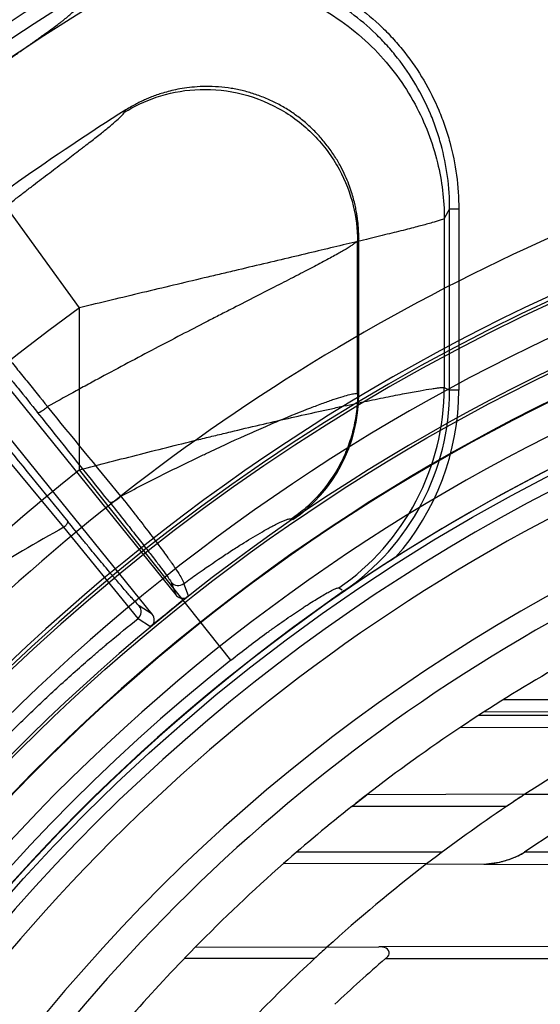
# Model space of a CAD drawing. Header units: millimetres. Extents: x 0 to 297, y 0 to 210.
# Tile 89 of 256: x 145.524 to 145.643, y 93.456 to 93.682. Entities that reach past the tile are written whole.
import ezdxf

# ---------------------------------------------------------------- set-up
doc = ezdxf.new("R2010")
doc.units = ezdxf.units.MM
doc.header["$LTSCALE"] = 16.335
doc.layers.get('0').update_dxf_attribs({"linetype": 'CONTINUOUS'})
for name, color, linetype in [('01_GLOBAL', 7, 'CONTINUOUS'), ('INTFCLR_144815', 7, 'CONTINUOUS'), ('INTFCLR_72935', 7, 'CONTINUOUS')]:
    doc.layers.add(name, color=color, linetype=linetype)

msp = doc.modelspace()

# ---------------------------------------------------------------- linework, layer by layer
at = {"color": 7, "linetype": 'Continuous'}
msp.add_circle((146.8548034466, 92.13446435), 2.66, dxfattribs=at)
at = {"color": 9, "linetype": 'Continuous'}
msp.add_arc((146.8548034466, 92.13446435), 2.6259090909, 92.9674534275, 177.0325465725, dxfattribs=at)
at = {"layer": '01_GLOBAL', "color": 7, "linetype": 'Continuous'}
msp.add_circle((146.8548034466, 92.13446435), 2.695, dxfattribs=at)
at = {"layer": 'INTFCLR_144815', "color": 9, "linetype": 'Continuous'}
for p, q in [((145.5477145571, 93.661053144), (145.5480326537, 93.6615940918)), ((145.5373919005, 93.6161005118), (145.5045972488, 93.66139864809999)), ((145.6225034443, 93.6388320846), (145.6212767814, 93.6366221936)), ((145.6212767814, 93.6366221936), (145.6212767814, 93.59776752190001)), ((145.6225034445, 93.5971215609), (145.6225034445, 93.6388320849)), ((145.6225034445, 93.6388320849), (145.6246005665, 93.6388320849)), ((145.6246005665, 93.6388320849), (145.6246005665, 93.5971215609)), ((145.6016077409, 93.6320166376), (145.6013197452, 93.6314947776)), ((145.6013197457, 93.5963596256), (145.6013197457, 93.6314946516)), ((145.5373919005, 93.5788133), (145.5373919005, 93.6161005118)), ((145.6013197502, 93.5963596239), (145.601607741, 93.5962080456)), ((145.6212767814, 93.59776752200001), (145.6225034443, 93.59712156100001)), ((145.6246005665, 93.5971215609), (145.6225034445, 93.5971215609)), ((145.533809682, 93.5656451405), (145.5169352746, 93.5859346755)), ((145.5721928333, 93.5350376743), (145.5373919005, 93.5788133)), ((145.5508468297, 93.5446257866), (145.5338096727, 93.5656451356)), ((145.5584519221, 93.5529940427), (145.5595454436, 93.55006974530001)), ((145.5624484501, 93.54981987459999), (145.5613795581, 93.5526665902)), ((145.5541054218, 93.5456645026), (145.5511347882, 93.5475571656)), ((145.5508468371, 93.5446257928), (145.553746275, 93.5427729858))]:
    msp.add_line(p, q, dxfattribs=at)
at = {"layer": 'INTFCLR_144815', "color": 6, "linetype": 'Continuous'}
for p, q in [((145.601607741, 93.5962080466), (145.601607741, 93.63201662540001)), ((145.4993555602, 93.6243980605), (145.5595454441, 93.55006974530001)), ((145.5541054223, 93.54566450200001), (145.4939134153, 93.6199954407)), ((145.5861602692, 93.567551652), (145.586439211, 93.5673938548)), ((145.598190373, 93.5509890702), (145.5866851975, 93.54269375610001)), ((145.5970252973, 93.5516772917), (145.5978024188, 93.55121833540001)), ((145.5618949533, 93.5494163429), (145.5624484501, 93.54981987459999)), ((145.5866851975, 93.54269375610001), (145.5952726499, 93.5488966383)), ((145.5542560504, 93.5432304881), (145.5537462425, 93.5427730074))]:
    msp.add_line(p, q, dxfattribs=at)
at = {"layer": 'INTFCLR_144815', "color": 7, "linetype": 'Continuous'}
for p, q in [((145.6100758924, 93.55872132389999), (145.6011222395, 93.5529062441)), ((145.6011222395, 93.5529062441), (145.5952726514, 93.5488965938)), ((145.5952726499, 93.5488966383), (145.5996493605, 93.551921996))]:
    msp.add_line(p, q, dxfattribs=at)
at = {"layer": 'INTFCLR_144815', "color": 6, "linetype": 'Continuous'}
for radius in [0.4466793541, 0.4256665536]:
    msp.add_circle((145.8396077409, 93.1986600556), radius, dxfattribs=at)
for centre, radius, start, end in [((145.8396077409, 93.1986600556), 0.6157754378, 313.9937911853, 154.5150993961), ((145.8396077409, 93.1986600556), 0.5947754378, 312.9543589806, 154.5144414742), ((145.8396077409, 93.1986600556), 0.5903864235, 71.6563998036, 156.0440844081), ((145.8396077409, 93.1986600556), 0.5808960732, 70.9981667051, 162.0018332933), ((145.8396077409, 93.1986600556), 0.5751005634, 108.7136429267, 257.7559644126), ((145.8399207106, 93.1980122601), 0.54782, 122.1960171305, 128.3949436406), ((145.8396077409, 93.1986600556), 0.4627266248, 45.0000000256, 314.9999999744), ((145.8396077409, 93.1986600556), 0.4618985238, 44.999999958, 315.000000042), ((145.8396077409, 93.1986600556), 0.461229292, 44.99999997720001, 315.0000000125), ((145.8396077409, 93.1986600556), 0.4472794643, 47.86578076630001, 312.1342192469), ((145.8396077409, 93.1986600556), 0.4408857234, 45.72777364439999, 314.2722263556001), ((145.8396077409, 93.1986600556), 0.4268887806, 45.6663486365, 314.3336513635), ((145.8396077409, 93.1986600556), 0.427, 100.6326298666, 122.5166912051), ((145.5666618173, 93.59620483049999), 0.0349458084, 304.4677850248, 0.0052731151), ((145.8396077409, 93.1986600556), 0.4169682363, 115.6072723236, 154.3927276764), ((145.8396077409, 93.1986600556), 0.3959554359, 117.0737153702, 152.9262846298), ((145.8396077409, 93.1986600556), 0.4473594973, 128.2829108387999, 129.7170891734), ((145.8396077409, 93.1986600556), 0.427, 126.3221328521, 169.3673701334)]:
    msp.add_arc(centre, radius, start, end, dxfattribs=at)
at = {"layer": 'INTFCLR_144815', "color": 9, "linetype": 'Continuous'}
for centre, radius, start, end in [((145.8396077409, 93.1986600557), 0.6114469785, 71.617857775, 156.0236179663), ((145.8396077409, 93.1986600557), 0.6044472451, 71.6178577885, 156.0236179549), ((145.8396077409, 93.1986600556), 0.5785048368, 70.768222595, 162.2317774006), ((145.8396077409, 93.1986600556), 0.5715914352, 107.7076787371, 136.2923212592), ((145.8396077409, 93.1986600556), 0.5712784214, 125.9035433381, 247.5002459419), ((145.8396077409, 93.1986600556), 0.4540564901, 52.5411294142, 307.4588705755), ((145.8396077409, 93.1986600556), 0.47504355, 108.4596803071, 135.5403197), ((145.8396077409, 93.1986600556), 0.44073522, 45.7280221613, 314.2719778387), ((145.8396077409, 93.1986600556), 0.4337362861, 45.73034182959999, 314.2696581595), ((145.8396076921, 93.1986600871), 0.5153551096, 125.9035433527, 247.5002459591), ((145.5651901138, 93.597853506), 0.0560868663, 304.5834742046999, 359.9121624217), ((145.5665964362, 93.5971130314), 0.0559069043, 304.4104059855, 0.0087414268), ((145.5665926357, 93.5971153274), 0.0580077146, 318.5567637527, 0.0061576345), ((136.6105398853, 86.42452668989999), 11.4407109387, 38.65955642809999, 38.7917728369), ((137.42666229, 86.9455492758), 10.481332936, 39.2190867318, 39.3645649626), ((155.6959422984, 101.865722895), 13.1194632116, 219.1244210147, 219.2387337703), ((145.8396077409, 93.1986600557), 0.4856448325, 128.484146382, 209.9999999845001), ((145.8174875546, 93.0595769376), 0.5801536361, 119.2729300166, 123.5966858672), ((145.5600820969, 93.5543187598), 0.0021006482, 219.0980931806, 308.1428123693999), ((145.5495000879, 93.54623803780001), 0.0021006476, 309.8728645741, 38.9019293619), ((145.8396077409, 93.1986600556), 0.4297215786, 128.4841463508, 246.0405071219)]:
    msp.add_arc(centre, radius, start, end, dxfattribs=at)
at = {"layer": 'INTFCLR_144815', "color": 7, "linetype": 'Continuous'}
for centre, radius, start, end in [((145.9557366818, 93.01603590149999), 0.643419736, 122.4948940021, 123.1305035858), ((145.8592534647, 93.1643694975), 0.4664682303, 123.1641191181, 123.5987706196), ((145.7217070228, 93.3706618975), 0.2185252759, 123.6574700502, 123.955696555)]:
    msp.add_arc(centre, radius, start, end, dxfattribs=at)
at = {"layer": 'INTFCLR_144815', "color": 9, "linetype": 'Continuous'}
for points, knots in [([(145.5572684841, 93.69613042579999), (145.5578005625, 93.69621806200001), (145.5589772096, 93.6963951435), (145.5614632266, 93.6966911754), (145.565989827, 93.6969988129), (145.5711381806, 93.69683366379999), (145.5756203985, 93.6962388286), (145.5781741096, 93.69576793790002), (145.5820033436, 93.69492681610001), (145.5875557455, 93.6932029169), (145.5928189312, 93.69076454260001), (145.5962020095, 93.68883641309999), (145.5984275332, 93.68746604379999), (145.6021669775, 93.6848918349), (145.6060947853, 93.6815612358), (145.6092329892, 93.6783088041), (145.6109382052, 93.6763533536), (145.6134129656, 93.67331375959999), (145.616691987, 93.66850615), (145.6192979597, 93.6633274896), (145.6207505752, 93.6597193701), (145.6216438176, 93.6572657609), (145.6229814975, 93.6529189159), (145.6242524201, 93.64660818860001), (145.6246005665, 93.6414435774), (145.6246005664, 93.6388320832)], [0, 0, 0, 0, 0.016043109, 0.0353363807, 0.0739229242, 0.1510960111, 0.1896825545, 0.2089758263, 0.228269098, 0.3054421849, 0.3826152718, 0.4019085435, 0.4212018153, 0.4597883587, 0.5369614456, 0.5755479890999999, 0.5948412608, 0.6141345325, 0.6913076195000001, 0.7684807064, 0.7877739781, 0.8070672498, 0.8456537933, 0.9228268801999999, 1, 1, 1, 1]), ([(145.6225034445, 93.6388320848), (145.6225038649, 93.6413273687), (145.6221738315, 93.6463120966), (145.62093884, 93.65243811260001), (145.6196541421, 93.6566110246), (145.6187975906, 93.6589655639), (145.6174030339, 93.6624329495), (145.6148802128, 93.66745417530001), (145.6117084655, 93.67209697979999), (145.6093433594, 93.675002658), (145.6077015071, 93.676886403), (145.6046789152, 93.68002128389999), (145.6008692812, 93.6832510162), (145.5972743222, 93.6857239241), (145.5951414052, 93.68703736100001), (145.5918932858, 93.6888891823), (145.5867953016, 93.6912539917), (145.5814238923, 93.69291571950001), (145.5777650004, 93.6937187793), (145.5753063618, 93.6941720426), (145.5709880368, 93.6947454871), (145.5659954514, 93.6949040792), (145.5616421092, 93.6946055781), (145.5591546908, 93.69430874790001), (145.5554574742, 93.6937412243), (145.5499918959, 93.69242927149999), (145.5447463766, 93.6904030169), (145.5413757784, 93.6887674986), (145.5393726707, 93.6877121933), (145.5379607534, 93.68688565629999), (145.5371029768, 93.6863549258)], [0, 0, 0, 0, 0.0629375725, 0.1255753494, 0.1571468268, 0.1729892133, 0.1887582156, 0.2514024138, 0.3142666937, 0.330114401, 0.3458910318, 0.3772805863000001, 0.4398855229, 0.4714188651, 0.487268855, 0.5030518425, 0.5657148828, 0.6285499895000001, 0.6444013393, 0.6601890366, 0.6915950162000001, 0.754210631, 0.7857360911, 0.8015890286, 0.8173816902, 0.8800725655, 0.942904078, 0.9587583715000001, 0.9745582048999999, 1, 1, 1, 1]), ([(145.5356731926, 93.68401932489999), (145.5393380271, 93.6862891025), (145.547678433, 93.69019692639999), (145.5618834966, 93.6929614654), (145.5774732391, 93.69177121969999), (145.5927070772, 93.68602522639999), (145.6056621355, 93.6761635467), (145.6149449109, 93.6635823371), (145.6201409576, 93.65007576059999), (145.6212554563, 93.64093293), (145.6212767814, 93.6366221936)], [0, 0, 0, 0, 0.1091739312, 0.2308407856, 0.3625742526, 0.4999999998, 0.637425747, 0.7691592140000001, 0.8908260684, 1, 1, 1, 1]), ([(145.5045972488, 93.66139864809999), (145.5054935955, 93.66204759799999), (145.5072771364, 93.66333541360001), (145.5099408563, 93.66524898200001), (145.5125761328, 93.6671330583), (145.5147546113, 93.6686837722), (145.5164812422, 93.6699096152), (145.5181671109, 93.6711046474), (145.5202144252, 93.67255305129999), (145.522588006, 93.67423044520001), (145.5248441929, 93.6758257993), (145.5266468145, 93.67710433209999), (145.5280197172, 93.6780830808), (145.5292755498, 93.6789820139), (145.5307102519, 93.6800179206), (145.5320452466, 93.6809991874), (145.5329931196, 93.68171180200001), (145.5337639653, 93.6823039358), (145.5345445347, 93.6829201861), (145.5352276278, 93.6835202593), (145.5355797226, 93.6838653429), (145.5356731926, 93.68401932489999)], [0, 0, 0, 0, 0.0863229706, 0.1716062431, 0.2558480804, 0.3390274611, 0.3802000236, 0.4210306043, 0.5002259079, 0.5758309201, 0.6477553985, 0.7157787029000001, 0.7482262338, 0.779280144, 0.8362536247, 0.8862647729, 0.9085268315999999, 0.9287496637, 0.9621161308, 0.9859485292, 1, 1, 1, 1]), ([(145.5477145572, 93.6610531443), (145.5500027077, 93.66248125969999), (145.5552142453, 93.66494421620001), (145.564100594, 93.6667011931), (145.5738634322, 93.66598077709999), (145.5834102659, 93.6624018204), (145.5915318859, 93.6562381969), (145.597351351, 93.64836635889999), (145.6006079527, 93.63991362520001), (145.601306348, 93.63419186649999), (145.601319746, 93.6314946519)], [0, 0, 0, 0, 0.1091208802, 0.2307725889, 0.3625282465, 0.5000000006, 0.6374717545, 0.7692274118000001, 0.8908791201, 1, 1, 1, 1]), ([(145.5027658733, 93.6253938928), (145.5036932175, 93.6261506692), (145.5075650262, 93.6292952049), (145.5128812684, 93.6335289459), (145.5186690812, 93.6380500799), (145.5218180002, 93.640483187), (145.5238727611, 93.64206208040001), (145.5251941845, 93.6430754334), (145.5274145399, 93.6447735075), (145.5304523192, 93.64708667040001), (145.5338949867, 93.6497020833), (145.5363449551, 93.6515675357), (145.5378854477, 93.6527471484), (145.5388319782, 93.65347394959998), (145.5403455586, 93.6546419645), (145.5422926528, 93.6561632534), (145.5443032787, 93.65778442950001), (145.5458810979, 93.6591198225), (145.5469864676, 93.660158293), (145.5475529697, 93.66077819), (145.547714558, 93.6610531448)], [0, 0, 0, 0, 0.0625458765, 0.2606392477, 0.3551136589, 0.4463205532, 0.4685806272, 0.4905220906, 0.5333372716, 0.6146452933, 0.6900415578, 0.7592582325, 0.7755539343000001, 0.7914290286, 0.8216176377, 0.8754591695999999, 0.9205293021, 0.956619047, 0.98333489, 1, 1, 1, 1]), ([(145.6212767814, 93.6366221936), (145.6209871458, 93.63644750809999), (145.6200439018, 93.63614950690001), (145.6182318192, 93.63558561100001), (145.6161605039, 93.63503509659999), (145.6140972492, 93.6344950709), (145.6115415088, 93.633843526), (145.6079426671, 93.63294799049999), (145.6040822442, 93.6320079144), (145.6006986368, 93.63119204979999), (145.5969925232, 93.63030330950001), (145.5921261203, 93.62914324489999), (145.5860352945, 93.6276975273), (145.5796248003, 93.6261791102), (145.5740930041, 93.6248682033), (145.5695359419, 93.6237874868), (145.5648694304, 93.62267918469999), (145.5589809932, 93.6212781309), (145.5518542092, 93.6195765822), (145.5446485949, 93.61784851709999), (145.5398193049, 93.6166862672), (145.5373919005, 93.6161005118)], [0, 0, 0, 0, 0.0117477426, 0.0339399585, 0.066203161, 0.0860529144, 0.1080404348, 0.1578006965, 0.2148647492, 0.2460383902, 0.2786896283, 0.3472360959, 0.4197960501, 0.4961159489, 0.5760482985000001, 0.6172495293, 0.6587834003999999, 0.7426356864, 0.8274782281, 0.9132705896, 1, 1, 1, 1]), ([(145.601319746, 93.6314946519), (145.6010873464, 93.6312136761), (145.6005619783, 93.6308269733), (145.599757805, 93.6302747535), (145.5985168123, 93.6295016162), (145.5965669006, 93.62837792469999), (145.5937592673, 93.62684833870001), (145.5910422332, 93.62541584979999), (145.5889274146, 93.6243165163), (145.587603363, 93.62363206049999), (145.5854464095, 93.6225205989), (145.5820166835, 93.62076500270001), (145.5771972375, 93.6183065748), (145.5729422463, 93.6161332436), (145.5698305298, 93.6145379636), (145.5679786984, 93.61358627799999), (145.5651009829, 93.61210468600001), (145.5606910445, 93.609822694), (145.5525883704, 93.60558663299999), (145.5453671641, 93.60174130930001), (145.539073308, 93.59832799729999), (145.5349887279, 93.5960957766), (145.531979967, 93.59443328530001), (145.5300532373, 93.5933608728)], [0, 0, 0, 0, 0.013526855, 0.0238058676, 0.0363092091, 0.06770369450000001, 0.1073118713, 0.1548991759, 0.1816510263, 0.1957317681, 0.2101926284, 0.2716665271, 0.3386648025, 0.4108982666, 0.448913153, 0.4683867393, 0.4881369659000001, 0.5689864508, 0.6525880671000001, 0.8273224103, 0.8724787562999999, 0.9181978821, 1, 1, 1, 1]), ([(145.502766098, 93.6253940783), (145.5028965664, 93.62535050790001), (145.503211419, 93.62508757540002), (145.503786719, 93.6245691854), (145.5044067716, 93.6239305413), (145.5050227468, 93.62328087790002), (145.5062946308, 93.6219051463), (145.5076498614, 93.6203740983), (145.5091031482, 93.618704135), (145.5102753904, 93.6173463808), (145.5118404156, 93.615515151), (145.5134644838, 93.6135941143), (145.5148407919, 93.6119554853), (145.5170845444, 93.60927220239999), (145.5193635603, 93.60651685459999), (145.5216754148, 93.60370073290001), (145.5232783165, 93.6017414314), (145.5260814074, 93.59829861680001), (145.5284702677, 93.5953369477), (145.5300531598, 93.5933608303)], [0, 0, 0, 0, 0.0097983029, 0.028326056, 0.0557697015, 0.0729163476, 0.0921524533, 0.1892020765, 0.2185665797, 0.2498476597, 0.316979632, 0.3901591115, 0.4290389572, 0.4694153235, 0.6393187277, 0.6837488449, 0.7289568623, 0.819642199, 1, 1, 1, 1]), ([(145.5024332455, 93.6224262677), (145.502742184, 93.6222279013), (145.5032056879, 93.6216440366), (145.5040302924, 93.6207707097), (145.5054195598, 93.61916411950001), (145.5068166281, 93.6175366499), (145.5081584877, 93.6159470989), (145.5092436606, 93.6146569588), (145.5106959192, 93.6129198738), (145.5122069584, 93.6111011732), (145.5134893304, 93.6095514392), (145.5155822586, 93.60701553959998), (145.5177138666, 93.6044165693), (145.5198793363, 93.60176298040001), (145.5213819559, 93.59991781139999), (145.5240123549, 93.5966778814), (145.5262586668, 93.5938945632), (145.5277496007, 93.5920394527)], [0, 0, 0, 0, 0.0278420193, 0.0552141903, 0.0915692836, 0.1886365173, 0.2180093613, 0.2493061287, 0.3164849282, 0.389710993, 0.4286185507, 0.4690268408, 0.6390578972, 0.6835215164, 0.7287627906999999, 0.8195145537, 1, 1, 1, 1]), ([(145.5373919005, 93.5788133), (145.5420508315, 93.5800496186), (145.5513335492, 93.58245884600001), (145.5617862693, 93.58506909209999), (145.5687159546, 93.58675405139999), (145.5732499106, 93.5878443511), (145.5787933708, 93.58915594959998), (145.5852667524, 93.59065255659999), (145.5905038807, 93.5918339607), (145.5945506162, 93.5927288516), (145.5983332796, 93.59355320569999), (145.6027479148, 93.5944941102), (145.6069417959, 93.5953578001), (145.6100146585, 93.59596991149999), (145.6126343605, 93.5964780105), (145.6154212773, 93.59699695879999), (145.6178707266, 93.5974075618), (145.6194170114, 93.59763890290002), (145.6203591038, 93.5977379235), (145.6209640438, 93.5978223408), (145.6212767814, 93.59776752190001)], [0, 0, 0, 0, 0.1680514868, 0.3343503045, 0.3756103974, 0.4166883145, 0.4969290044, 0.5742135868, 0.6483294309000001, 0.6841041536, 0.7187079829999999, 0.7833040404, 0.8414723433, 0.8679916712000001, 0.8925400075, 0.9345119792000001, 0.9667988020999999, 0.9791837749, 0.9889304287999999, 1, 1, 1, 1]), ([(145.5469062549, 93.57276427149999), (145.5501171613, 93.5744565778), (145.554950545, 93.57694105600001), (145.5606696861, 93.579775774), (145.5639451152, 93.58136579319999), (145.568611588, 93.5836002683), (145.5738379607, 93.58602099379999), (145.5789613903, 93.58828921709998), (145.5816878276, 93.58946640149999), (145.5852915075, 93.5909965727), (145.5891952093, 93.5925889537), (145.5929104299, 93.5939966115), (145.5947131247, 93.5946468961), (145.5962288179, 93.5951737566), (145.5978327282, 93.5956950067), (145.5994201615, 93.59614890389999), (145.6005140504, 93.5963665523), (145.6011227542, 93.59642874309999), (145.6013197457, 93.59635962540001)], [0, 0, 0, 0, 0.1830867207, 0.2741106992, 0.3219798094, 0.366746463, 0.5350958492, 0.6124909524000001, 0.6493768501, 0.6848960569, 0.8099805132, 0.8620109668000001, 0.8852863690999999, 0.9066552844, 0.9429263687, 0.9704975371, 0.9894692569, 1, 1, 1, 1]), ([(145.6013197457, 93.5963596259), (145.6013177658, 93.5949861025), (145.6011485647, 93.5922063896), (145.6003997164, 93.5880612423), (145.5991311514, 93.5839770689), (145.5967840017, 93.57875171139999), (145.5934959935, 93.5740167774), (145.5899717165, 93.5705253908), (145.5880930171, 93.5689694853), (145.5869968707, 93.56814045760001), (145.5864403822, 93.5677446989), (145.5861602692, 93.567551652)], [0, 0, 0, 0, 0.1218433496, 0.2463731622, 0.372813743, 0.5002064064, 0.7535677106, 0.8780975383, 0.9394348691, 0.9698221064, 1, 1, 1, 1]), ([(145.5277496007, 93.5920394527), (145.5278733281, 93.5919100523), (145.5286034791, 93.5922905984), (145.529249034, 93.5926858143), (145.5298322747, 93.5931630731), (145.5300531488, 93.5933608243)], [0, 0, 0, 0, 0.1987195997, 0.6709373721, 1, 1, 1, 1]), ([(145.5442656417, 93.57144289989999), (145.5443492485, 93.57134978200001), (145.5447912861, 93.57132803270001), (145.545428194, 93.57161904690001), (145.5462024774, 93.5721062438), (145.5466902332, 93.5725396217), (145.5469062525, 93.5727642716)], [0, 0, 0, 0, 0.1216717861, 0.3671288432, 0.6969875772, 1, 1, 1, 1]), ([(145.5442656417, 93.57144289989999), (145.5452955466, 93.5701554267), (145.5468027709, 93.56826500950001), (145.5487595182, 93.5657960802), (145.5501157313, 93.5640774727), (145.5513844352, 93.5624622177), (145.5528816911, 93.5605451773), (145.5544954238, 93.55846371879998), (145.5561000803, 93.55635015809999), (145.557285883, 93.55476968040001), (145.558011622, 93.5537118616), (145.5583793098, 93.5531859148), (145.558451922, 93.5529940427)], [0, 0, 0, 0, 0.2124575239, 0.3115517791, 0.4059544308, 0.4945719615, 0.5762228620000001, 0.7194152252, 0.8338924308, 0.9183736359, 0.9735637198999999, 1, 1, 1, 1]), ([(145.5469062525, 93.5727642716), (145.5479936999, 93.57138826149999), (145.5495821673, 93.5693653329), (145.5516361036, 93.5667170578), (145.5530550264, 93.5648702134), (145.5543774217, 93.5631308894), (145.5559320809, 93.5610614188), (145.5571881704, 93.5593564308), (145.5581707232, 93.5579846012), (145.5587172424, 93.5572127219), (145.5595032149, 93.55607582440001), (145.5604026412, 93.55473634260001), (145.5610658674, 93.55354886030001), (145.5613903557, 93.55289607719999), (145.5613795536, 93.55266658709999)], [0, 0, 0, 0, 0.2119706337, 0.3108577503, 0.4050550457, 0.4934535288, 0.574929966, 0.7178910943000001, 0.7493772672, 0.7788851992, 0.832161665, 0.916714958, 0.9722328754, 1, 1, 1, 1]), ([(145.5338096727, 93.5656451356), (145.5339538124, 93.56577991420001), (145.5342643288, 93.5660985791), (145.5345843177, 93.5664789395), (145.5347579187, 93.56687547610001), (145.5346945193, 93.5669665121)], [0, 0, 0, 0, 0.3626151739, 0.7961474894, 1, 1, 1, 1]), ([(145.5511347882, 93.5475571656), (145.5509432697, 93.54767945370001), (145.5504625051, 93.5482209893), (145.5497398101, 93.54898171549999), (145.548925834, 93.54991178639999), (145.5477829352, 93.55122369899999), (145.546493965, 93.5527357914), (145.5452685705, 93.55418608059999), (145.5444733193, 93.5551320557), (145.5431381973, 93.5567248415), (145.5415091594, 93.55868214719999), (145.5398340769, 93.5607071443), (145.5388063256, 93.56195324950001), (145.5371699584, 93.5639410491), (145.5357984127, 93.56561496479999), (145.5346945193, 93.5669665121)], [0, 0, 0, 0, 0.0267919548, 0.0840430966, 0.1245229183, 0.1723029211, 0.2892714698, 0.358745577, 0.3961765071, 0.4349835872, 0.6037962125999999, 0.6964270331, 0.7448446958, 0.7942452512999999, 1, 1, 1, 1]), ([(145.5613795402, 93.5526665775), (145.5619073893, 93.5530516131), (145.5629304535, 93.5537925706), (145.5658149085, 93.555851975), (145.5690521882, 93.5580860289), (145.5722414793, 93.5601847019), (145.5739353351, 93.56127105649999), (145.5761646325, 93.5626753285), (145.5785845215, 93.5641378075), (145.5809038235, 93.5654323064), (145.5820277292, 93.56602829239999), (145.5832824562, 93.56666385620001), (145.5845172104, 93.5672511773), (145.5856399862, 93.56758247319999), (145.5860444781, 93.567616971), (145.5861602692, 93.567551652)], [0, 0, 0, 0, 0.0674324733, 0.130372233, 0.3657919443, 0.4733205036, 0.5243975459, 0.5734747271, 0.7452528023, 0.8161005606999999, 0.8476345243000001, 0.8764741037, 0.9615625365, 0.9862789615, 1, 1, 1, 1]), ([(145.5721928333, 93.5350376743), (145.573558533, 93.5361233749), (145.5762803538, 93.5382435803), (145.5793809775, 93.54055951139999), (145.5814375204, 93.54205317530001), (145.582775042, 93.5430134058), (145.5844108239, 93.5441674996), (145.5863249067, 93.5454852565), (145.5878766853, 93.5465259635), (145.5890765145, 93.5473131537), (145.5901943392, 93.5480353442), (145.5914993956, 93.548858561), (145.5929464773, 93.5497366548), (145.5942103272, 93.55046878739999), (145.5953564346, 93.5510849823), (145.596211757, 93.55150505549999), (145.5967670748, 93.5516834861), (145.5969701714, 93.5517097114), (145.5970252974, 93.5516772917)], [0, 0, 0, 0, 0.1744711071, 0.344997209, 0.3869849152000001, 0.4286491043, 0.509651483, 0.5871775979, 0.6610322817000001, 0.6964949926, 0.7306800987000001, 0.7941196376, 0.8507724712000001, 0.9000084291, 0.9399666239, 0.9814708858, 0.9936046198, 1, 1, 1, 1]), ([(145.5211420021, 93.5180661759), (145.5235613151, 93.52047828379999), (145.5284382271, 93.5252106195), (145.5346767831, 93.53093980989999), (145.5390946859, 93.53482963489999), (145.5416235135, 93.5370091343), (145.5431351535, 93.53829349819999), (145.5461857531, 93.5408596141), (145.5486286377, 93.5428583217), (145.5508468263, 93.54462578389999)], [0, 0, 0, 0, 0.2570830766, 0.511298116, 0.6373032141, 0.7000207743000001, 0.7625178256, 0.7865693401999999, 1, 1, 1, 1])]:
    msp.add_open_spline(points, degree=3, knots=knots, dxfattribs=at)
at = {"layer": 'INTFCLR_144815', "color": 6, "linetype": 'Continuous'}
for points, knots in [([(145.601607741, 93.63201662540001), (145.6016077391, 93.6325323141), (145.6015864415, 93.6335026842), (145.6014996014, 93.6348739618), (145.6013775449, 93.6360932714), (145.6012229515, 93.6372521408), (145.6010241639, 93.6384440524), (145.6007575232, 93.6397518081), (145.6004019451, 93.64119800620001), (145.5999314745, 93.6427991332), (145.5993119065, 93.6445729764), (145.5984979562, 93.64653777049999), (145.5974279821, 93.6487129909), (145.5960602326, 93.6510425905), (145.5944031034, 93.65340127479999), (145.592515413, 93.65565735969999), (145.5904468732, 93.6577440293), (145.5882133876, 93.659646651), (145.5858294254, 93.6613536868), (145.5833120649, 93.6628532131), (145.5806796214, 93.6641349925), (145.5779493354, 93.6651912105), (145.5751401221, 93.66601452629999), (145.572273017, 93.6665990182), (145.5693695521, 93.6669412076), (145.5665377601, 93.6670365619), (145.5639108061, 93.6669153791), (145.5615920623, 93.6666427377), (145.5595740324, 93.6662773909), (145.5578088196, 93.6658569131), (145.5562598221, 93.6654075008), (145.5548947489, 93.6649466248), (145.5536873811, 93.6644862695), (145.5526060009, 93.66403032), (145.5515672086, 93.6635529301), (145.5504865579, 93.66301342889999), (145.5492916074, 93.66236183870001), (145.5484658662, 93.6618668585), (145.5480326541, 93.6615940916)], [0, 0, 0, 0, 0.0207414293, 0.0390233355, 0.0552516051, 0.0700182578, 0.08603948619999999, 0.1038440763, 0.1236867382, 0.1459214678, 0.1709403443, 0.1992233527, 0.2314082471, 0.2683650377, 0.3077640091, 0.347211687, 0.3865404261, 0.4258013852, 0.4650810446, 0.5043329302, 0.5435147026, 0.5827060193, 0.621939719, 0.6611175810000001, 0.7002572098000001, 0.7393909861, 0.7749448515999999, 0.8059263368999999, 0.83322735, 0.8573847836, 0.8788790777, 0.8980759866, 0.9153179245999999, 0.9308390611, 0.9452695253, 0.9612929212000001, 0.979409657, 1, 1, 1, 1]), ([(145.5595454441, 93.55006974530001), (145.5597494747, 93.5498177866), (145.5604419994, 93.549271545), (145.561399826, 93.5492364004), (145.5618949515, 93.5494163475)], [0, 0, 0, 0, 0.380965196, 1, 1, 1, 1]), ([(145.5542560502, 93.5432304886), (145.5544273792, 93.54350495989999), (145.554717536, 93.5443380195), (145.5544373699, 93.54525458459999), (145.5541054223, 93.54566450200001)], [0, 0, 0, 0, 0.3801960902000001, 1, 1, 1, 1])]:
    msp.add_open_spline(points, degree=3, knots=knots, dxfattribs=at)
at = {"layer": 'INTFCLR_72935', "color": 9, "linetype": 'Continuous'}
for p, q in [((145.6777574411, 93.5259100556), (145.6347415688, 93.5259100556)), ((145.6292541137, 93.52241005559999), (145.7189999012, 93.52241005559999)), ((145.6719926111, 93.5229951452), (145.6303824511, 93.5231403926)), ((145.6250793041, 93.5196589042), (145.7038272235, 93.51938402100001)), ((145.6397934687, 93.50421256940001), (145.6034342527, 93.50408565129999)), ((145.6355721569, 93.50141005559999), (145.6000140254, 93.50141005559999)), ((145.620797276, 93.4909100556), (145.5873129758, 93.4909100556)), ((145.7674848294, 93.4909100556), (145.6397321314, 93.4909100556)), ((145.617205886, 93.48818638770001), (145.5843221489, 93.4883011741)), ((145.6303313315, 93.4881405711), (145.7099340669, 93.487862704)), ((145.5943011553, 93.4690537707), (145.5639135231, 93.4689476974)), ((145.6747175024, 93.4693344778), (145.6062404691, 93.4690954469)), ((145.5914182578, 93.4664100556), (145.5614483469, 93.4664100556)), ((145.6077391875, 93.4664100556), (145.6968637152, 93.4664100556))]:
    msp.add_line(p, q, dxfattribs=at)
at = {"layer": 'INTFCLR_72935', "color": 7, "linetype": 'Continuous'}
for p, q in [((145.6011002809, 93.5022665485), (145.6034342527, 93.50408565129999)), ((145.6000140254, 93.50141005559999), (145.6011002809, 93.5022665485)), ((145.6368679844, 93.50227934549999), (145.6355721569, 93.50141005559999)), ((145.6303313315, 93.4881405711), (145.6338717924, 93.48859447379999)), ((145.5923621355, 93.4672818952), (145.5914182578, 93.4664100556))]:
    msp.add_line(p, q, dxfattribs=at)
at = {"layer": 'INTFCLR_72935', "color": 6, "linetype": 'Continuous'}
for p, q in [((145.6397934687, 93.50421256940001), (145.6546712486, 93.50426450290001)), ((145.617205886, 93.48818638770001), (145.6303313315, 93.4881405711)), ((145.5943011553, 93.4690537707), (145.6062404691, 93.4690954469))]:
    msp.add_line(p, q, dxfattribs=at)
for centre, radius, start, end in [((145.8396077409, 93.1986600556), 0.4224162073, 90, 270.0000000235), ((145.8396077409, 93.1986600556), 0.4014439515, 90, 270.0000000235), ((145.8396077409, 93.1986600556), 0.3860864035, 120.0328200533, 123.7554123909), ((145.8396077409, 93.1986600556), 0.3860864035, 128.3577852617, 131.3924968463), ((145.8396077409, 93.1986600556), 0.3650864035, 123.9776385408, 127.5299422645), ((145.8381005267, 93.1987439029), 0.3531445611, 121.0119110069, 124.1748372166), ((145.8396077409, 93.1986600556), 0.3860864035, 135.5673519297, 138.7108679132), ((145.8396077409, 93.1986600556), 0.3650864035, 132.8288179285, 135.7698571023), ((145.8381148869, 93.19871168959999), 0.3531789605, 130.7146088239, 133.2611117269)]:
    msp.add_arc(centre, radius, start, end, dxfattribs=at)
at = {"layer": 'INTFCLR_72935', "color": 9, "linetype": 'Continuous'}
for centre, radius, start, end in [((145.8396077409, 93.1986600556), 0.3650864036, 89.99999997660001, 123.1824438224), ((145.8396077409, 93.1986600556), 0.3860864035, 123.7554123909, 127.7133577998), ((145.8396077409, 93.1986600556), 0.2950857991, 90.00000000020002, 157.5066823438), ((145.8396077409, 93.1986600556), 0.3860864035, 131.3924968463, 135.5673519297), ((145.8396077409, 93.1986600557), 0.3650864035, 127.5299422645, 132.2149436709)]:
    msp.add_arc(centre, radius, start, end, dxfattribs=at)
at = {"layer": 'INTFCLR_72935', "color": 7, "linetype": 'Continuous'}
for centre, radius, start, end in [((145.8396077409, 93.1986600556), 0.3860864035, 127.7133577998, 128.3577852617), ((145.8393920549, 93.1989367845), 0.3857355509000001, 127.7131577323, 128.1535755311), ((145.8396077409, 93.1986600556), 0.3650864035, 123.1824438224, 123.9776385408), ((145.839266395, 93.1991766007), 0.3644672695, 123.1819762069, 123.7336642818), ((145.8277453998, 93.21661095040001), 0.3435703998, 123.1652124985, 123.7499856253), ((145.8396077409, 93.1986600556), 0.3650864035, 132.2149436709, 132.8288179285), ((145.7205800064, 93.3293643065), 0.188306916, 132.113485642, 132.5329744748)]:
    msp.add_arc(centre, radius, start, end, dxfattribs=at)
for points, knots in [([(145.630332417, 93.4881389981), (145.631193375, 93.48813194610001), (145.6325670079, 93.48830460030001), (145.6343682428, 93.4886956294), (145.636087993, 93.4891871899), (145.6378938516, 93.4898656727), (145.6391936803, 93.49054192), (145.6397327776, 93.49090965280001)], [0, 0, 0, 0, 0.2608586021, 0.4162527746, 0.5586461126, 0.8022854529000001, 1, 1, 1, 1]), ([(145.6338717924, 93.48859447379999), (145.6343782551, 93.4887094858), (145.6354095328, 93.4889822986), (145.6368614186, 93.48947340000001), (145.6383310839, 93.49008551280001), (145.6392470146, 93.4905949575), (145.6397321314, 93.4909100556)], [0, 0, 0, 0, 0.2461425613, 0.5051186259, 0.7258428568, 1, 1, 1, 1])]:
    msp.add_open_spline(points, degree=3, knots=knots, dxfattribs=at)
at = {"layer": 'INTFCLR_72935', "color": 6, "linetype": 'Continuous'}
for points, knots in [([(145.6077391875, 93.4664100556), (145.6081024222, 93.46672265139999), (145.6090129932, 93.46747659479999), (145.6079394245, 93.4691832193), (145.6068028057, 93.4690974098), (145.6062404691, 93.4690954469)], [0, 0, 0, 0, 0.3134988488, 0.6321283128, 1, 1, 1, 1]), ([(145.5730666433, 93.2823871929), (145.5738884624, 93.28489435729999), (145.5756060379, 93.28988476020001), (145.5784016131, 93.297290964), (145.5814140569, 93.3046115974), (145.5846407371, 93.3118402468), (145.5880788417, 93.3189706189), (145.5917254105, 93.32599657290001), (145.5955772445, 93.33291194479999), (145.5996310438, 93.3397108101), (145.6038832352, 93.3463871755), (145.6083301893, 93.3529353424), (145.6129679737, 93.3593495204), (145.617792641, 93.3656242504), (145.622799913, 93.3717539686), (145.6279855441, 93.377733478), (145.6333449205, 93.3835574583), (145.6388735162, 93.3892209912), (145.644566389, 93.39471901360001), (145.6504187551, 93.40004690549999), (145.65642536, 93.4051998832), (145.6625811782, 93.41017363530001), (145.6688806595, 93.4149636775), (145.6753185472, 93.4195660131), (145.6818890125, 93.4239764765), (145.6885865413, 93.42819137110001), (145.6954050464, 93.4322068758), (145.7023388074, 93.43601963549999), (145.709381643, 93.4396262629), (145.7165275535, 93.44302369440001), (145.7237702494, 93.4462089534), (145.7311035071, 93.44917931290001), (145.7385209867, 93.45193221), (145.7460162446, 93.4544652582), (145.753582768, 93.45677626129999), (145.7612139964, 93.4588632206), (145.7689033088, 93.4607243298), (145.776644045, 93.46235798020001), (145.7844294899, 93.46376275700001), (145.7922528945, 93.4649374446), (145.800107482, 93.4658810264), (145.8079864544, 93.4665926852), (145.8158829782, 93.4670718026), (145.8237902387, 93.4673179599), (145.83170128, 93.4673309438), (145.836973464, 93.4671841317), (145.8396077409, 93.46707189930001)], [0, 0, 0, 0, 0.0227356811, 0.0454710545, 0.0682062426, 0.09094098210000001, 0.1136756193, 0.1364096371, 0.1591436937, 0.1818769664, 0.2046103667, 0.2273428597, 0.2500755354, 0.2728072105, 0.2955391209, 0.3182699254, 0.3410011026, 0.3637310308, 0.3864614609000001, 0.4091905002, 0.4319201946, 0.4546483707, 0.4773773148, 0.5001046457, 0.5228327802, 0.5455591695, 0.5682859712, 0.5910108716, 0.6137361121, 0.6364602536, 0.6591836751, 0.681906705, 0.7046293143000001, 0.7273515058, 0.750073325, 0.77279473, 0.7955158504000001, 0.8182366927, 0.8409573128, 0.8636777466, 0.886398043, 0.9091183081, 0.9318386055, 0.9545589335, 0.9772794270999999, 1, 1, 1, 1]), ([(145.8396077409, 92.9378477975), (145.834407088, 92.93763440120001), (145.8239902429, 92.93751971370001), (145.808386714, 92.9382815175), (145.7928285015, 92.93998039), (145.7773228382, 92.9426227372), (145.761960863, 92.94620860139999), (145.7470751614, 92.9506487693), (145.7325170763, 92.95594312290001), (145.7182922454, 92.96208686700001), (145.704230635, 92.96919520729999), (145.690626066, 92.9771382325), (145.6775336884, 92.9858820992), (145.6649968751, 92.99539477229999), (145.653061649, 93.0056408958), (145.6417667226, 93.01658562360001), (145.6311557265, 93.0281846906), (145.6212646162, 93.0403983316), (145.6121346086, 93.05317223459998), (145.6037919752, 93.0664650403), (145.596263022, 93.0802340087), (145.5895763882, 93.0944263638), (145.5837584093, 93.1089818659), (145.5788258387, 93.123852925), (145.5747929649, 93.1389937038), (145.5716739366, 93.1543522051), (145.5694810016, 93.1698700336), (145.5682225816, 93.1854844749), (145.5679021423, 93.2011301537), (145.5685180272, 93.2167517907), (145.5700653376, 93.2322979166), (145.5725382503, 93.247722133), (145.5759280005, 93.2629710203), (145.5802229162, 93.2779909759), (145.58540645, 93.29272403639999), (145.5914576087, 93.30711236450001), (145.5983513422, 93.32110238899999), (145.6060640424, 93.3346509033), (145.6145645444, 93.3477051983), (145.6238211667, 93.3602200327), (145.633798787, 93.3721527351), (145.644470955, 93.3834724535), (145.6557913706, 93.3941293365), (145.6677258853, 93.4040936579), (145.6802256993, 93.4133258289), (145.6932490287, 93.42179461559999), (145.7067436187, 93.42946861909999), (145.7206478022, 93.4363163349), (145.7346275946, 93.4421979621), (145.7482413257, 93.4470253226), (145.7608833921, 93.4507615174), (145.7723287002, 93.4535547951), (145.7825232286, 93.4555919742), (145.792205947, 93.4571526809), (145.8022144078, 93.4583914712), (145.8133420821, 93.4593147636), (145.8259498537, 93.45978922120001), (145.8348566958, 93.4596672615), (145.8396077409, 93.45947231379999)], [0, 0, 0, 0, 0.0185657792, 0.0371317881, 0.0556907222, 0.0743562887, 0.09320238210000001, 0.1119235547, 0.1297297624, 0.1484268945, 0.1671582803, 0.1858963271, 0.2045840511, 0.2232805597, 0.2419956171, 0.2606571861, 0.279345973, 0.2980347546, 0.3166822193, 0.3353169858, 0.3539795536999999, 0.37262367, 0.3912431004, 0.4098577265, 0.4284753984, 0.447098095, 0.4657246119, 0.4843422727, 0.5029402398, 0.5215093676, 0.5400730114, 0.5586323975, 0.5771953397, 0.5957586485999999, 0.6143210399, 0.632871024, 0.6514010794, 0.6699183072, 0.6884459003, 0.706933, 0.7254083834, 0.7438943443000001, 0.7623915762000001, 0.7808313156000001, 0.7993174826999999, 0.8177867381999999, 0.836209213, 0.8546573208, 0.8730372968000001, 0.8902751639, 0.9061519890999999, 0.920037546, 0.9322836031, 0.9432240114, 0.9550134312, 0.9682465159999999, 0.9830392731, 1, 1, 1, 1])]:
    msp.add_open_spline(points, degree=3, knots=knots, dxfattribs=at)

doc.saveas('drawing.dxf')
